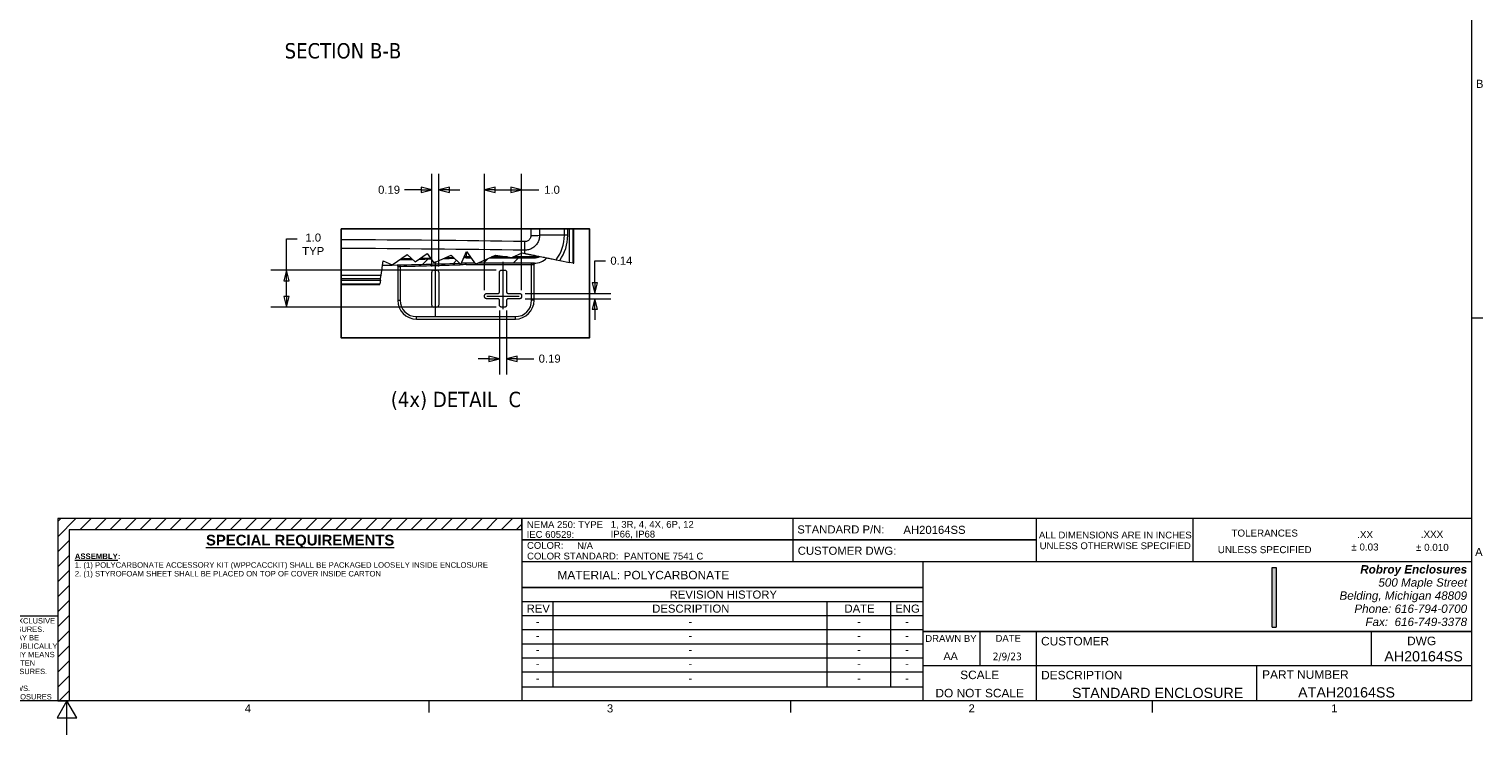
# Model space of a CAD drawing. Header units: inches. Extents: x 0 to 153, y 3 to 96.
# Tile 69 of 132: x 75 to 151, y 3 to 40. Entities that reach past the tile are written whole.
import ezdxf
from ezdxf.enums import TextEntityAlignment as Align

# ---------------------------------------------------------------- set-up
doc = ezdxf.new("R2010")
doc.units = ezdxf.units.IN
doc.header["$LTSCALE"] = 4.5
doc.header["$MEASUREMENT"] = 0
for name, color, linetype, lineweight in [('Border (ANSI)', 7, 'Continuous', 9), ('Detail Boundary (ANSI)', 7, 'Continuous', 25), ('Dimension (ANSI)', 7, 'Continuous', 9), ('Hatch (ANSI)', 7, 'Continuous', 9), ('Symbol (ANSI)', 7, 'Continuous', 13), ('TITLE', 7, 'Continuous', 9), ('Title (ANSI)', 7, 'Continuous', 9), ('Visible (ANSI)', 7, 'Continuous', 18), ('Visible Narrow (ANSI)', 7, 'Continuous', 5)]:
    doc.layers.add(name, color=color, linetype=linetype, lineweight=lineweight)
doc.layers.add('Centerline (ANSI)', color=1, linetype='Continuous', lineweight=9, true_color=0xff0000)
doc.styles.add('ITALIC_187', font='arial.ttf')
doc.styles.add('Label Text (ANSI)', font='tahoma.ttf')
doc.styles.add('Note Text (ANSI)', font='arial.ttf')
doc.styles.add('Text Style10', font='arial.ttf')
doc.styles.add('Text Style46', font='arial.ttf')
doc.styles.add('Text Style5', font='arial.ttf')
doc.styles.add('Text Style63', font='arial.ttf')
doc.styles.add('Text Style74', font='tahoma.ttf')
doc.styles.add('Text Style82', font='arial.ttf')
doc.dimstyles.new('.XXX', dxfattribs={"dimscale": 4.5, "dimtxt": 0.095, "dimasz": 0.125, "dimexe": 0.1875, "dimexo": 0.063, "dimgap": 0.0625, "dimtad": 0, "dimtih": 1, "dimtoh": 1, "dimdec": 3, "dimrnd": 1e-08, "dimzin": 0, "dimdsep": 46, "dimtxsty": 'Note Text (ANSI)', "dimblk": 'Filled-1', "dimcen": 0.09, "dimdle": 0.45, "dimclrd": 256, "dimclre": 256, "dimclrt": 256, "dimadec": 0, "dimazin": 1, "dimtfac": 1.263158, "dimtofl": 0, "dimtmove": 0, "dimatfit": 3, "dimfxl": 1, "dimtolj": 1, "dimtzin": 4, "dimlwd": -1, "dimlwe": -1, "dimarcsym": 0})

# ---------------------------------------------------------------- blocks, each defined once
blk = doc.blocks.new('Borders Default Border')
at = {"layer": 'Border (ANSI)'}
for p, q in [((33.5, 5.5), (33.635, 5.5)), ((21.25, 1), (21.25, 0.865)), ((25.5, 1), (25.5, 0.865)), ((29.75, 1), (29.75, 0.865))]:
    blk.add_line(p, q, dxfattribs=at)
at = {"layer": 'Border (ANSI)', "flags": 128}
for points in [[(0.5, 1), (0.5, 21), (33.5, 21), (33.5, 1), (0.5, 1)], [(17, 0.6), (17, 1), (16.885, 0.8), (17.115, 0.8), (17, 1)]]:
    blk.add_lwpolyline(points, dxfattribs=at)
at = {"layer": 'Border (ANSI)', "char_height": 0.095, "attachment_point": 7, "style": 'Note Text (ANSI)'}
for s, insert in [('B', (33.553, 8.202)), ('A', (33.543, 2.702)), ('4', (19.09, 0.865)), ('3', (23.344, 0.863)), ('2', (27.592, 0.865)), ('1', (31.853, 0.865))]:
    blk.add_mtext(s, dxfattribs=dict(at, insert=insert))
blk = doc.blocks.new('REVISION HISTORY')
at = {"layer": 'Symbol (ANSI)'}
for p, q in [((22.344, 2.332), (27.057, 2.332)), ((22.344, 2.332), (22.344, 2.167)), ((27.057, 2.332), (27.057, 2.167)), ((22.344, 2.167), (27.057, 2.167)), ((22.344, 2.167), (22.344, 2.002)), ((22.709, 2.167), (22.709, 2.002)), ((25.929, 2.167), (25.929, 2.002)), ((26.674, 2.167), (26.674, 2.002)), ((27.057, 2.167), (27.057, 2.002)), ((22.344, 2.002), (27.057, 2.002)), ((22.344, 2.002), (22.344, 1.165)), ((22.709, 2.002), (22.709, 1.165)), ((25.929, 2.002), (25.929, 1.165)), ((26.674, 2.002), (26.674, 1.165)), ((27.057, 2.002), (27.057, 1.165)), ((22.344, 1.837), (27.057, 1.837)), ((22.344, 1.671), (27.057, 1.671)), ((22.344, 1.506), (27.057, 1.506)), ((22.344, 1.341), (27.057, 1.341)), ((22.344, 1.165), (27.057, 1.165))]:
    blk.add_line(p, q, dxfattribs=at)
at = {"layer": 'Symbol (ANSI)', "char_height": 0.095, "attachment_point": 7, "style": 'Note Text (ANSI)'}
for s, insert in [('REVISION HISTORY', (24.081, 2.2)), ('REV', (22.401, 2.037)), ('DESCRIPTION', (23.876, 2.035)), ('DATE', (26.135, 2.037)), ('ENG', (26.732, 2.035)), ('-', (22.508, 1.885)), ('-', (24.301, 1.885)), ('-', (26.283, 1.885)), ('-', (26.847, 1.885)), ('-', (22.508, 1.72)), ('-', (24.301, 1.72)), ('-', (26.283, 1.72)), ('-', (26.847, 1.72)), ('-', (22.508, 1.555)), ('-', (24.301, 1.555)), ('-', (26.283, 1.555)), ('-', (26.847, 1.555)), ('-', (22.508, 1.389)), ('-', (24.301, 1.389)), ('-', (26.283, 1.389)), ('-', (26.847, 1.389)), ('-', (22.508, 1.219)), ('-', (24.301, 1.219)), ('-', (26.283, 1.219)), ('-', (26.847, 1.219))]:
    blk.add_mtext(s, dxfattribs=dict(at, insert=insert))
blk = doc.blocks.new('Title Blocks Stahlin Title Block - D-Size')
at = {"layer": 'Hatch (ANSI)'}
h = blk.add_hatch(dxfattribs=at)
h.set_pattern_fill('ANSI31', style=0)
h.paths.add_polyline_path([(14.227, 11.712), (8.777, 11.712), (8.777, 9.571), (8.91, 9.571), (8.91, 11.579), (14.227, 11.579)])
blk.add_hatch(color=7, dxfattribs=at).paths.add_polyline_path([(23.088, 10.437), (23.043, 10.437), (23.043, 11.138), (23.088, 11.138)])
at = {"layer": 'Border (ANSI)', "color": 7}
for p, q in [((25.383, 11.712), (14.227, 11.712)), ((14.227, 11.712), (14.227, 9.571)), ((18.94, 11.206), (18.94, 9.571))]:
    blk.add_line(p, q, dxfattribs=at)
at = {"layer": 'TITLE', "color": 7}
for p, q in [((20.27, 11.463), (14.227, 11.463)), ((25.383, 11.206), (14.227, 11.206)), ((18.94, 10.902), (14.227, 10.902)), ((25.383, 10.384), (18.94, 10.384)), ((25.383, 9.982), (18.94, 9.982))]:
    blk.add_line(p, q, dxfattribs=at)
at = {"layer": 'TITLE'}
blk.add_line((8.777, 10.565), (6.737, 10.565), dxfattribs=at)
at = {"layer": 'Title (ANSI)'}
for p, q in [((14.227, 11.712), (8.777, 11.712)), ((8.777, 11.712), (8.777, 9.571)), ((14.227, 11.579), (14.227, 11.712)), ((17.416, 11.206), (17.416, 11.712)), ((14.227, 11.579), (8.91, 11.579)), ((8.91, 11.579), (8.91, 9.571)), ((14.227, 11.463), (20.27, 11.463)), ((25.383, 11.206), (14.227, 11.206)), ((23.043, 10.437), (23.043, 11.138)), ((23.043, 11.138), (23.088, 11.138)), ((23.088, 11.138), (23.088, 10.437)), ((14.227, 10.902), (18.94, 10.902)), ((23.043, 10.437), (23.088, 10.437)), ((18.94, 10.384), (25.383, 10.384)), ((25.383, 9.982), (18.94, 9.982)), ((8.777, 9.571), (8.91, 9.571))]:
    blk.add_line(p, q, dxfattribs=at)
at = {"layer": 'Title (ANSI)', "color": 7}
for p, q in [((20.27, 11.712), (20.27, 11.206)), ((22.111, 11.712), (22.111, 11.206)), ((19.606, 10.384), (19.606, 9.982)), ((20.27, 10.384), (20.27, 9.571)), ((24.206, 10.384), (24.206, 9.982)), ((22.859, 9.982), (22.859, 9.571))]:
    blk.add_line(p, q, dxfattribs=at)
at = {"layer": 'TITLE', "color": 7}
for s, height, style, p in [('TOLERANCES', 0.0825, 'ITALIC_187', (22.954, 11.501)), ('.XX', 0.0825, 'ITALIC_187', (24.134, 11.483)), ('.XXX', 0.0825, 'ITALIC_187', (24.92, 11.486)), ('UNLESS SPECIFIED', 0.08248, 'ITALIC_187', (22.954, 11.306)), ('± 0.03', 0.0825, 'ITALIC_187', (24.132, 11.337)), ('± 0.010', 0.0825, 'ITALIC_187', (24.924, 11.333)), ('DRAWN BY', 0.08, 'Text Style63', (19.268, 10.264)), ('DATE', 0.08, 'Text Style63', (19.941, 10.266)), ('SCALE', 0.1, 'Text Style10', (19.606, 9.826))]:
    blk.add_text(s, height=height, dxfattribs=dict(at, style=style)).set_placement(p, align=Align.CENTER)
for s, height, style, p in [('MATERIAL: POLYCARBONATE', 0.1, 'Text Style10', (14.646, 10.998)), ('CUSTOMER', 0.1, 'Text Style10', (20.327, 10.222)), ('DWG', 0.1, 'Text Style10', (24.627, 10.225)), ('DESCRIPTION', 0.1, 'Text Style10', (20.328, 9.823)), ('PART NUMBER', 0.1, 'Text Style10', (22.924, 9.83)), ('AT', 0.12, 'Text Style5', (23.346, 9.611))]:
    blk.add_text(s, height=height, dxfattribs=dict(at, style=style)).set_placement(p)
at = {"layer": 'TITLE', "color": 7, "style": 'Text Style5'}
blk.add_attdef('<CUSTOMER>', text='', height=0.12, dxfattribs=at).set_placement((20.725, 10.034), align=Align.BOTTOM_LEFT)
for tag, p in [('<DWG_NO>_001', (24.359, 10.034)), ('<DESCRIPTION>_001', (20.69, 9.604)), ('<PART_NUMBER>_001', (23.562, 9.611))]:
    blk.add_attdef(tag, p, '', height=0.12, dxfattribs=at)
at = {"layer": 'Title (ANSI)', "attachment_point": 1, "style": 'Note Text (ANSI)'}
for s, insert, char_height in [('\\fArial|b0|i0;{\\H0.0800;NEMA 250: TYPE}', (14.287, 11.681), 0.08), ('STANDARD P/N:', (17.463, 11.632), 0.095), ('\\fArial|b1|i0;{\\H0.1250;\\LSPECIAL REQUIREMENTS}', (10.517, 11.522), 0.125), ('\\fArial|b0|i0;{\\H0.0800;IEC 60529:}', (14.284, 11.566), 0.08)]:
    blk.add_mtext(s, dxfattribs=dict(at, insert=insert, char_height=char_height))
at = {"layer": 'Title (ANSI)', "line_spacing_factor": 0.944221, "style": 'Note Text (ANSI)'}
for s, insert, char_height, attachment_point in [('\\fArial|b0|i0;{\\H0.0800;ALL DIMENSIONS ARE IN INCHES\\PUNLESS OTHERWISE SPECIFIED}', (21.199, 11.559), 0.08, 2), ('\\fArial|b1|i0;{\\H0.0650;\\LASSEMBLY}\\l\\fArial|b1|i0;{\\H0.0650;:\\P}\\fArial|b0|i0;{\\H0.0650;1. (1) POLYCARBONATE ACCESSORY KIT (WPPCACCKIT) SHALL BE PACKAGED LOOSELY INSIDE ENCLOSURE\\P}\\fArial|b0|i0;{\\H0.0650;2. (1) STYROFOAM SHEET SHALL BE PLACED ON TOP OF COVER INSIDE CARTON\\P}', (8.976, 11.302), 0.065, 1), ('\\fArial|b1|i1;{\\H0.0980;Robroy Enclosures\\P}\\fArial|b0|i1;{\\H0.0980;500 Maple Street\\P}\\fArial|b0|i1;{\\H0.0980;Belding, Michigan 48809\\P}\\fArial|b0|i1;{\\H0.0980;Phone: 616-794-0700\\P}\\fArial|b0|i1;{\\H0.0980;Fax:  616-749-3378}', (25.332, 11.165), 0.098, 3), ('\\fArial|b0|i0;{\\H0.0630;THIS DRAWING IS THE SOLE AND EXCLUSIVE\\P}\\fArial|b0|i0;{\\H0.0630;PROPERTY OF ROBROY ENCLOSURES.\\P}\\fArial|b0|i0;{\\H0.0630;NO PART OF THIS DRAWING MAY BE \\P}\\fArial|b0|i0;{\\H0.0630;REPRODUCED, DISTRIBUTED, OR PUBLICALLY \\P}\\fArial|b0|i0;{\\H0.0630;DISPLAYED IN ANY FORM OR BY ANY MEANS \\P}\\fArial|b0|i0;{\\H0.0630;WITHOUT THE EXPRESS WRITTEN \\P}\\fArial|b0|i0;{\\H0.0630;PERMISSION OF ROBROY ENCLOSURES.\\P}\\fArial|b0|i0;{\\H0.0630;ALL RIGHTS RESERVED\\P}\\fArial|b0|i0;{\\H0.0630;UNDER THE COPYRIGHT LAWS.\\P}\\fArial|b0|i0;{\\H0.0630;COPYRIGHT ©          ROBROY ENCLOSURES}', (7.771, 10.543), 0.063, 2)]:
    blk.add_mtext(s, dxfattribs=dict(at, insert=insert, char_height=char_height, attachment_point=attachment_point))
at = {"layer": 'Title (ANSI)', "style": 'Note Text (ANSI)'}
for s, insert, char_height, width, attachment_point in [('\\fArial|b0|i0;{\\H0.0800;COLOR:}', (14.288, 11.437), 0.08, 0.53153, 1), ('\\fArial|b0|i0;{\\H0.0800;COLOR STANDARD:}', (14.289, 11.312), 0.08, 1.11983, 1), ('\\fArial|b0|i0;{\\H0.0800;N/A}', (14.877, 11.434), 0.08, 2.49406, 1), ('\\fArial|b0|i0;{\\H0.0800;PANTONE 7541 C}', (15.428, 11.311), 0.08, 1.97212, 1), ('CUSTOMER DWG:', (17.469, 11.382), 0.095, 1.3473, 1), ('\\fArial|b0|i0;{\\H0.1000;DO NOT SCALE}', (19.606, 9.712), 0.1, 1.17825, 2)]:
    blk.add_mtext(s, dxfattribs=dict(at, insert=insert, char_height=char_height, width=width, attachment_point=attachment_point))
at = {"layer": 'Title (ANSI)'}
for tag, p, height, style in [('NEMA_RATING_001', (15.272, 11.604), 0.08, 'Text Style63'), ('STANDARD_P/N_001', (18.71, 11.533), 0.095, 'Note Text (ANSI)'), ('IEC_RATING_001', (15.271, 11.49), 0.08, 'Text Style63'), ('<DRAWN_BY>_001', (19.181, 10.052), 0.09, 'Text Style46'), ('DATE_001', (19.759, 10.048), 0.09, 'Text Style74'), ('YEAR_001', (7.475, 9.587), 0.063, 'Text Style82')]:
    blk.add_attdef(tag, p, '', height=height, dxfattribs=dict(at, style=style))
at = {"layer": 'Title (ANSI)', "style": 'Note Text (ANSI)'}
blk.add_attdef('CUSTOMER_DWG', text='', height=0.095, dxfattribs=at).set_placement((18.71, 11.383), align=Align.TOP_LEFT)
blk = doc.blocks.new('2dTransSymbol1')
at = {"layer": 'Detail Boundary (ANSI)', "flags": 128}
blk.add_lwpolyline([(20.222, 6.544), (20.222, 5.267), (23.14, 5.267), (23.14, 6.544), (20.222, 6.544)], dxfattribs=at)
blk = doc.blocks.new('Filled-1')
at = {"color": 0}
for p, q in [((0, 0), (-1, 0.25)), ((-1, 0.25), (-1, -0.25)), ((-1, 0), (0, 0)), ((-1, -0.25), (0, 0))]:
    blk.add_line(p, q, dxfattribs=at)
at = {"color": 0, "flags": 128}
blk.add_lwpolyline([(-1, -0.25), (0, 0), (-1, 0.25), (-1, -0.25)], dxfattribs=at)
at = {"color": 0}
blk.add_solid([(-1, -0.25), (0, 0), (-1, 0.25), (-1, -0.25)], dxfattribs=at)
blk = doc.blocks.new('*D61')
at = {"layer": 'Defpoints', "color": 0, "transparency": 16777216}
for p in [(96.155, 31.519), (95.784, 27.173), (96.155, 27.173)]:
    blk.add_point(p, dxfattribs=at)
at = {"layer": 'Dimension (ANSI)', "transparency": 16777216}
for p, q in [((95.784, 27.457), (95.784, 32.363)), ((96.155, 27.457), (96.155, 32.363)), ((95.221, 31.519), (94.343, 31.519)), ((96.718, 31.519), (97.28, 31.519))]:
    blk.add_line(p, q, dxfattribs=at)
at = {"layer": 'Dimension (ANSI)', "transparency": 16777216, "xscale": 0.5625, "yscale": 0.5625, "zscale": 0.5625}
blk.add_blockref('Filled-1', (95.784, 31.519), dxfattribs=at)
at = {"layer": 'Dimension (ANSI)', "transparency": 16777216, "xscale": 0.5625, "yscale": 0.5625, "zscale": 0.5625, "rotation": 180}
blk.add_blockref('Filled-1', (96.155, 31.519), dxfattribs=at)
at = {"layer": 'Dimension (ANSI)', "transparency": 16777216, "insert": (92.95, 31.737), "char_height": 0.4275, "attachment_point": 1, "style": 'Note Text (ANSI)'}
blk.add_mtext('\\A1;0.19', dxfattribs=at)
blk = doc.blocks.new('*D62')
at = {"layer": 'Defpoints', "color": 0, "transparency": 16777216}
for p in [(99.472, 27.272), (88.117, 25.318), (99.472, 25.318)]:
    blk.add_point(p, dxfattribs=at)
at = {"layer": 'Dimension (ANSI)', "transparency": 16777216}
for p, q in [((88.117, 27.272), (88.117, 28.924)), ((88.117, 28.924), (88.68, 28.924)), ((99.189, 27.272), (87.273, 27.272)), ((88.117, 25.88), (88.117, 26.71)), ((99.189, 25.318), (87.273, 25.318))]:
    blk.add_line(p, q, dxfattribs=at)
at = {"layer": 'Dimension (ANSI)', "transparency": 16777216, "xscale": 0.5625, "yscale": 0.5625, "zscale": 0.5625}
for p, rotation in [((88.117, 27.272), 90), ((88.117, 25.318), 270)]:
    blk.add_blockref('Filled-1', p, dxfattribs=dict(at, rotation=rotation))
at = {"layer": 'Dimension (ANSI)', "transparency": 16777216, "insert": (89.522, 29.209), "char_height": 0.4275, "attachment_point": 2, "style": 'Note Text (ANSI)'}
blk.add_mtext('\\A1;\\fArial|b0|i0;1.0\\P\\fArial|b0|i0;TYP', dxfattribs=at)
blk = doc.blocks.new('*D63')
at = {"layer": 'Defpoints', "color": 0, "transparency": 16777216}
for p in [(100.535, 31.519), (98.581, 25.936), (100.535, 25.936)]:
    blk.add_point(p, dxfattribs=at)
at = {"layer": 'Dimension (ANSI)', "transparency": 16777216}
for p, q in [((98.581, 26.219), (98.581, 32.363)), ((100.535, 26.219), (100.535, 32.363)), ((99.144, 31.519), (99.973, 31.519)), ((100.535, 31.519), (101.451, 31.519))]:
    blk.add_line(p, q, dxfattribs=at)
at = {"layer": 'Dimension (ANSI)', "transparency": 16777216, "xscale": 0.5625, "yscale": 0.5625, "zscale": 0.5625, "rotation": 180}
blk.add_blockref('Filled-1', (98.581, 31.519), dxfattribs=at)
at = {"layer": 'Dimension (ANSI)', "transparency": 16777216, "xscale": 0.5625, "yscale": 0.5625, "zscale": 0.5625}
blk.add_blockref('Filled-1', (100.535, 31.519), dxfattribs=at)
at = {"layer": 'Dimension (ANSI)', "transparency": 16777216, "insert": (101.732, 31.737), "char_height": 0.4275, "attachment_point": 1, "style": 'Note Text (ANSI)'}
blk.add_mtext('\\A1;1.0', dxfattribs=at)
blk = doc.blocks.new('*D64')
at = {"layer": 'Defpoints', "color": 0, "transparency": 16777216}
for p in [(100.436, 26.035), (100.436, 25.763), (104.413, 25.763)]:
    blk.add_point(p, dxfattribs=at)
at = {"layer": 'Dimension (ANSI)', "transparency": 16777216}
for p, q in [((104.413, 26.597), (104.413, 27.768)), ((104.413, 27.768), (104.976, 27.768)), ((100.72, 26.035), (105.257, 26.035)), ((100.72, 25.763), (105.257, 25.763)), ((104.413, 25.201), (104.413, 24.638))]:
    blk.add_line(p, q, dxfattribs=at)
at = {"layer": 'Dimension (ANSI)', "transparency": 16777216, "xscale": 0.5625, "yscale": 0.5625, "zscale": 0.5625}
for p, rotation in [((104.413, 26.035), 270), ((104.413, 25.763), 90)]:
    blk.add_blockref('Filled-1', p, dxfattribs=dict(at, rotation=rotation))
at = {"layer": 'Dimension (ANSI)', "transparency": 16777216, "insert": (105.811, 27.986), "char_height": 0.4275, "attachment_point": 2, "style": 'Note Text (ANSI)'}
blk.add_mtext('\\A1;0.14', dxfattribs=at)
blk = doc.blocks.new('*D65')
at = {"layer": 'Defpoints', "color": 0, "transparency": 16777216}
for p in [(99.373, 25.417), (99.743, 25.417), (99.373, 22.591)]:
    blk.add_point(p, dxfattribs=at)
at = {"layer": 'Dimension (ANSI)', "transparency": 16777216}
for p, q in [((99.373, 25.133), (99.373, 21.747)), ((99.743, 25.133), (99.743, 21.747)), ((98.811, 22.591), (98.248, 22.591)), ((100.306, 22.591), (101.184, 22.591))]:
    blk.add_line(p, q, dxfattribs=at)
at = {"layer": 'Dimension (ANSI)', "transparency": 16777216, "xscale": 0.5625, "yscale": 0.5625, "zscale": 0.5625}
blk.add_blockref('Filled-1', (99.373, 22.591), dxfattribs=at)
at = {"layer": 'Dimension (ANSI)', "transparency": 16777216, "xscale": 0.5625, "yscale": 0.5625, "zscale": 0.5625, "rotation": 180}
blk.add_blockref('Filled-1', (99.743, 22.591), dxfattribs=at)
at = {"layer": 'Dimension (ANSI)', "transparency": 16777216, "insert": (102.021, 22.809), "char_height": 0.4275, "attachment_point": 2, "style": 'Note Text (ANSI)'}
blk.add_mtext('\\A1;0.19', dxfattribs=at)

msp = doc.modelspace()

# ---------------------------------------------------------------- hatches: boundary and pattern name
at = {"layer": 'Hatch (ANSI)'}
h = msp.add_hatch(dxfattribs=at)
h.set_pattern_fill('ANSI31', color=256, scale=8.91, style=0)
edge = h.paths.add_edge_path()
edge.add_ellipse((86.0694, 376.6737), major_axis=(348.8472, 8.028), ratio=1, start_angle=270, end_angle=270.109045)
edge.add_line((94.7614, 27.8424), (94.9026, 27.7067))
edge.add_line((94.9026, 27.7067), (95.1076, 27.8512))
edge.add_ellipse((86.0694, 376.6737), major_axis=(348.8225, 9.0381), ratio=1, start_angle=270, end_angle=270.10376)
edge.add_line((95.7393, 27.8681), (95.892, 27.6516))
edge.add_line((95.892, 27.6516), (96.4191, 27.8877))
edge.add_ellipse((86.0694, 376.6737), major_axis=(348.7861, 10.3497), ratio=1, start_angle=270, end_angle=270.092396)
edge.add_line((96.9816, 27.9048), (97.261, 27.6363))
edge.add_ellipse((86.0694, 376.6737), major_axis=(-349.0374, -11.1916), ratio=1, start_angle=89.331784, end_angle=90, ccw=False)
edge.add_line((93.1897, 27.5295), (93.2246, 27.7607))
edge.add_line((93.2246, 27.7607), (93.6971, 27.5442))
edge.add_line((93.6971, 27.5442), (94.0975, 27.8265))
h = msp.add_hatch(dxfattribs=at)
h.set_pattern_fill('ANSI31', color=256, scale=8.91, style=0)
edge = h.paths.add_edge_path()
edge.add_line((97.6147, 27.9198), (97.8711, 27.9198))
edge.add_line((97.8711, 27.9198), (98.0666, 27.6426))
edge.add_line((98.0666, 27.6426), (97.6147, 27.6426))
edge.add_ellipse((97.6147, 17.7265), major_axis=(-9.916, 0), ratio=1, start_angle=270, end_angle=271.536574)
edge.add_line((97.3488, 27.639), (97.4771, 27.9188))
edge.add_ellipse((97.6147, 17.7265), major_axis=(10.1923, 0.1377), ratio=1, start_angle=89.226246, end_angle=90, ccw=False)
h = msp.add_hatch(dxfattribs=at)
h.set_pattern_fill('ANSI31', color=256, scale=8.91, style=0)
edge = h.paths.add_edge_path()
edge.add_ellipse((101.1966, 28.6165), major_axis=(0.6968, 0), ratio=1, start_angle=270, end_angle=296.587576)
edge.add_line((101.5085, 27.9934), (101.8775, 27.9201))
edge.add_ellipse((101.1966, 28.6165), major_axis=(-0.6965, -0.6809), ratio=1, start_angle=45.649178, end_angle=90, ccw=False)
edge.add_line((101.1966, 27.6426), (98.2225, 27.6426))
edge.add_line((98.2225, 27.6426), (98.8414, 27.9198))
edge.add_line((98.8414, 27.9198), (101.1966, 27.9198))

# ---------------------------------------------------------------- linework, layer by layer
at = {"layer": 'Centerline (ANSI)', "linetype": 'Continuous'}
for p, q in [((95.9694, 27.7355), (95.9694, 24.8544)), ((99.5582, 25.2127), (99.5582, 27.7065)), ((98.6987, 25.899), (100.4177, 25.899))]:
    msp.add_line(p, q, dxfattribs=at)
at = {"layer": 'Visible (ANSI)'}
for p, q in [((103.29, 29.4475), (103.29, 27.6392)), ((103.3004, 27.6371), (103.3004, 29.4475)), ((93.1112, 27.011), (93.2246, 27.7607)), ((93.2246, 27.7607), (93.6971, 27.5442)), ((93.6971, 27.5442), (94.4899, 28.1032)), ((94.4899, 28.1032), (94.9026, 27.7067)), ((94.9026, 27.7067), (95.5374, 28.1543)), ((95.5374, 28.1543), (95.892, 27.6516)), ((95.892, 27.6516), (96.8149, 28.0649)), ((96.8149, 28.0649), (97.3211, 27.5786)), ((97.3211, 27.5786), (97.6325, 28.2581)), ((97.6147, 27.9198), (97.8711, 27.9198)), ((97.6325, 28.2581), (98.104, 27.5895)), ((98.104, 27.5895), (99.1655, 28.0649)), ((98.8414, 27.9198), (101.1966, 27.9198)), ((99.1655, 28.0649), (100.0241, 27.935)), ((100.0241, 27.935), (100.5708, 28.1799)), ((100.5708, 28.1799), (100.7006, 28.1541)), ((102.3608, 27.824), (102.5509, 27.7862)), ((102.5509, 27.7862), (103.0717, 27.6826)), ((103.2591, 27.6454), (103.0717, 27.6826)), ((93.0848, 26.836), (93.1112, 27.011)), ((93.9894, 27.4753), (93.9894, 25.6762)), ((95.7838, 25.4169), (95.7838, 27.173)), ((95.8828, 27.272), (96.0561, 27.272)), ((96.1551, 27.173), (96.1551, 25.4169)), ((98.0666, 27.6426), (97.6147, 27.6426)), ((101.1966, 27.6426), (98.2225, 27.6426)), ((99.3731, 26.1335), (99.3731, 27.173)), ((99.4721, 27.272), (99.6442, 27.272)), ((99.7432, 27.173), (99.7432, 26.1335)), ((101.1966, 25.6762), (101.1966, 27.582)), ((103.2591, 27.6454), (103.29, 27.6392)), ((103.29, 27.6392), (103.3004, 27.6371)), ((93.0375, 26.5232), (90.9976, 26.5232)), ((90.9976, 26.5128), (93.0359, 26.5128)), ((93.0359, 26.5128), (93.0375, 26.5232)), ((93.0375, 26.5232), (93.0421, 26.5541)), ((93.0705, 26.7414), (93.0421, 26.5541)), ((93.0705, 26.7414), (93.0848, 26.836)), ((98.5811, 25.8624), (98.5811, 25.9355)), ((98.6801, 26.0345), (99.2742, 26.0345)), ((99.2742, 25.7634), (98.6801, 25.7634)), ((99.3731, 25.4169), (99.3731, 25.6645)), ((99.7432, 25.6645), (99.7432, 25.4169)), ((99.8422, 26.0345), (100.4362, 26.0345)), ((100.4362, 25.7634), (99.8422, 25.7634)), ((100.5352, 25.9355), (100.5352, 25.8624)), ((94.9794, 24.6862), (100.2066, 24.6862)), ((96.0561, 25.3179), (95.8828, 25.3179)), ((99.6442, 25.3179), (99.4721, 25.3179))]:
    msp.add_line(p, q, dxfattribs=at)
for centre, radius, start, end in [((86.0694, 376.6737), 348.9396, 271.318315, 271.42736), ((86.0694, 376.6737), 348.9396, 271.484226, 271.587986), ((86.0694, 376.6737), 348.9396, 271.699668, 271.792064), ((97.6147, 17.7265), 10.1932, 90, 90.773754), ((101.1966, 28.6165), 0.6968, 270, 296.587576), ((101.1966, 28.6165), 0.974, 270, 314.350822), ((86.0694, 376.6737), 349.2168, 271.168294, 271.83651), ((95.8828, 27.173), 0.099, 90, 180), ((96.0561, 27.173), 0.099, 0, 90), ((97.6147, 17.7265), 9.916, 90, 91.536574), ((94.9794, 25.6762), 0.99, 180, 270), ((95.8828, 25.4169), 0.099, 180, 270), ((96.0561, 25.4169), 0.099, 270, 0), ((100.2066, 25.6762), 0.99, 270, 0)]:
    msp.add_arc(centre, radius, start, end, dxfattribs=at)
msp.add_ellipse((101.3253, 27.582), major_axis=(-0.1287, 0), ratio=0.9884619, start_param=6.283076, end_param=6.2831853, dxfattribs=at)
msp.add_rational_spline([(100.7006, 28.1541), (101.2206, 28.0507), (102.3608, 27.824)], [1.60210348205, 1.51935863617, 1.00000148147], degree=2, dxfattribs=at)
for points, knots in [([(93.9894, 27.4753), (93.9894, 27.489), (93.9871, 27.5029), (93.9788, 27.5266), (93.9735, 27.537), (93.967, 27.5462)], [0, 0, 0, 0, 0.05509305, 0.05509305, 0.10068005, 0.10068005, 0.10068005, 0.10068005]), ([(99.3731, 27.173), (99.3732, 27.1799), (99.3739, 27.1868), (99.3769, 27.2003), (99.379, 27.2069), (99.3867, 27.2242), (99.3936, 27.2345), (99.4107, 27.2516), (99.4209, 27.2585), (99.4383, 27.2662), (99.4449, 27.2683), (99.4584, 27.2712), (99.4652, 27.272), (99.4721, 27.272)], [0.000001, 0.000001, 0.000001, 0.000001, 0.02650619, 0.02650619, 0.05303044, 0.05303044, 0.09966214, 0.09966214, 0.14629464, 0.14629464, 0.17281909, 0.17281909, 0.19932273, 0.19932273, 0.19932273, 0.19932273]), ([(99.6442, 27.272), (99.6511, 27.272), (99.658, 27.2712), (99.6715, 27.2683), (99.6781, 27.2662), (99.6955, 27.2585), (99.7057, 27.2516), (99.7228, 27.2345), (99.7297, 27.2242), (99.7374, 27.2069), (99.7395, 27.2003), (99.7424, 27.1868), (99.7432, 27.1799), (99.7432, 27.173)], [0.000001, 0.000001, 0.000001, 0.000001, 0.02650619, 0.02650619, 0.05303044, 0.05303044, 0.09966214, 0.09966214, 0.14629464, 0.14629464, 0.17281909, 0.17281909, 0.19932273, 0.19932273, 0.19932273, 0.19932273]), ([(101.2127, 27.6427), (101.211, 27.6397), (101.2094, 27.6366), (101.2025, 27.6216), (101.1988, 27.6086), (101.1969, 27.591), (101.1966, 27.5865), (101.1966, 27.582)], [0.197361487, 0.197361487, 0.197361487, 0.197361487, 0.21132193, 0.21132193, 0.264434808, 0.264434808, 0.282627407, 0.282627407, 0.282627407, 0.282627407]), ([(99.2742, 26.0345), (99.2827, 26.0345), (99.3, 26.0368), (99.3242, 26.0467), (99.345, 26.0627), (99.3609, 26.0835), (99.3709, 26.1077), (99.3731, 26.125), (99.3731, 26.1335)], [0, 0, 0, 0, 0.1646046, 0.3336668, 0.5001926, 0.6666063, 0.8353891, 1, 1, 1, 1]), ([(99.7432, 26.1335), (99.7432, 26.125), (99.7455, 26.1077), (99.7554, 26.0835), (99.7714, 26.0627), (99.7922, 26.0467), (99.8164, 26.0368), (99.8337, 26.0345), (99.8422, 26.0345)], [0, 0, 0, 0, 0.1646109, 0.3333937, 0.4998074, 0.6663332, 0.8353954, 1, 1, 1, 1]), ([(98.5811, 25.9355), (98.5812, 25.9424), (98.5819, 25.9493), (98.5849, 25.9628), (98.587, 25.9694), (98.5947, 25.9867), (98.6016, 25.997), (98.6187, 26.0141), (98.6289, 26.021), (98.6463, 26.0287), (98.6529, 26.0308), (98.6664, 26.0337), (98.6732, 26.0345), (98.6801, 26.0345)], [0.000001, 0.000001, 0.000001, 0.000001, 0.02650619, 0.02650619, 0.05303044, 0.05303044, 0.09966214, 0.09966214, 0.14629464, 0.14629464, 0.17281909, 0.17281909, 0.19932273, 0.19932273, 0.19932273, 0.19932273]), ([(98.6801, 25.7634), (98.6732, 25.7635), (98.6664, 25.7642), (98.6529, 25.7671), (98.6463, 25.7693), (98.6289, 25.777), (98.6187, 25.7839), (98.6016, 25.801), (98.5947, 25.8112), (98.587, 25.8286), (98.5849, 25.8352), (98.5819, 25.8487), (98.5812, 25.8555), (98.5811, 25.8624)], [0.000001, 0.000001, 0.000001, 0.000001, 0.02650619, 0.02650619, 0.05303044, 0.05303044, 0.09966214, 0.09966214, 0.14629464, 0.14629464, 0.17281909, 0.17281909, 0.19932273, 0.19932273, 0.19932273, 0.19932273]), ([(99.3731, 25.6645), (99.3731, 25.673), (99.3709, 25.6903), (99.3609, 25.7144), (99.345, 25.7352), (99.3242, 25.7512), (99.3, 25.7612), (99.2827, 25.7634), (99.2742, 25.7634)], [0, 0, 0, 0, 0.1646109, 0.3333937, 0.4998074, 0.6663332, 0.8353954, 1, 1, 1, 1]), ([(99.4721, 25.3179), (99.4652, 25.318), (99.4584, 25.3187), (99.4449, 25.3216), (99.4383, 25.3238), (99.4209, 25.3315), (99.4107, 25.3384), (99.3936, 25.3555), (99.3867, 25.3657), (99.379, 25.3831), (99.3769, 25.3897), (99.3739, 25.4032), (99.3732, 25.41), (99.3731, 25.4169)], [0.000001, 0.000001, 0.000001, 0.000001, 0.02650619, 0.02650619, 0.05303044, 0.05303044, 0.09966214, 0.09966214, 0.14629464, 0.14629464, 0.17281909, 0.17281909, 0.19932273, 0.19932273, 0.19932273, 0.19932273]), ([(99.7432, 25.4169), (99.7432, 25.41), (99.7424, 25.4032), (99.7395, 25.3897), (99.7374, 25.3831), (99.7297, 25.3657), (99.7228, 25.3555), (99.7057, 25.3384), (99.6955, 25.3315), (99.6781, 25.3238), (99.6715, 25.3216), (99.658, 25.3187), (99.6511, 25.318), (99.6442, 25.3179)], [0.000001, 0.000001, 0.000001, 0.000001, 0.02650619, 0.02650619, 0.05303044, 0.05303044, 0.09966214, 0.09966214, 0.14629464, 0.14629464, 0.17281909, 0.17281909, 0.19932273, 0.19932273, 0.19932273, 0.19932273]), ([(99.8422, 25.7634), (99.8337, 25.7634), (99.8164, 25.7612), (99.7922, 25.7512), (99.7714, 25.7352), (99.7554, 25.7144), (99.7455, 25.6903), (99.7432, 25.673), (99.7432, 25.6645)], [0, 0, 0, 0, 0.1646046, 0.3336668, 0.5001926, 0.6666063, 0.8353891, 1, 1, 1, 1]), ([(100.4362, 26.0345), (100.4431, 26.0345), (100.45, 26.0337), (100.4635, 26.0308), (100.4701, 26.0287), (100.4875, 26.021), (100.4977, 26.0141), (100.5148, 25.997), (100.5217, 25.9867), (100.5294, 25.9694), (100.5315, 25.9628), (100.5344, 25.9493), (100.5352, 25.9424), (100.5352, 25.9355)], [0.000001, 0.000001, 0.000001, 0.000001, 0.02650619, 0.02650619, 0.05303044, 0.05303044, 0.09966214, 0.09966214, 0.14629464, 0.14629464, 0.17281909, 0.17281909, 0.19932273, 0.19932273, 0.19932273, 0.19932273]), ([(100.5352, 25.8624), (100.5352, 25.8555), (100.5344, 25.8487), (100.5315, 25.8352), (100.5294, 25.8286), (100.5217, 25.8112), (100.5148, 25.801), (100.4977, 25.7839), (100.4875, 25.777), (100.4701, 25.7693), (100.4635, 25.7671), (100.45, 25.7642), (100.4431, 25.7635), (100.4362, 25.7634)], [0.000001, 0.000001, 0.000001, 0.000001, 0.02650619, 0.02650619, 0.05303044, 0.05303044, 0.09966214, 0.09966214, 0.14629464, 0.14629464, 0.17281909, 0.17281909, 0.19932273, 0.19932273, 0.19932273, 0.19932273])]:
    msp.add_open_spline(points, degree=3, knots=knots, dxfattribs=at)
at = {"layer": 'Visible Narrow (ANSI)'}
for p, q in [((102.8022, 29.1125), (102.8022, 29.4475)), ((102.9772, 29.1125), (102.9772, 29.4475)), ((103.0717, 27.6826), (103.0717, 29.4475)), ((103.2591, 27.6454), (103.2591, 29.4475)), ((101.154, 28.4647), (101.154, 28.4647)), ((101.3485, 28.6597), (101.3485, 28.6597)), ((102.8022, 29.1125), (101.4885, 29.1125)), ((102.9772, 29.1125), (102.8022, 29.1125)), ((97.6147, 28.2192), (97.6147, 27.9697)), ((97.8359, 27.9697), (97.6147, 27.9697)), ((97.6147, 27.9198), (97.6147, 27.9697)), ((99.7951, 27.9697), (98.9529, 27.9697)), ((101.1966, 27.9697), (100.1014, 27.9697)), ((100.7006, 28.1541), (100.7006, 28.3234)), ((101.1966, 28.0554), (101.1966, 27.9697)), ((101.1966, 27.9697), (101.1966, 27.9198)), ((90.9976, 27.011), (93.1112, 27.011)), ((94.1181, 27.4698), (94.1163, 27.5497)), ((94.1181, 27.4698), (94.1181, 25.6762)), ((97.2985, 27.5576), (97.2971, 27.6016)), ((97.6147, 27.5627), (97.6147, 27.6426)), ((97.6147, 27.5627), (101.0679, 27.5627)), ((101.0679, 27.5627), (101.0679, 27.6426)), ((101.0679, 25.6762), (101.0679, 27.5627)), ((90.9976, 26.836), (93.0848, 26.836)), ((90.9976, 26.7414), (93.0705, 26.7414)), ((90.9976, 26.5541), (93.0421, 26.5541)), ((93.9894, 25.6762), (94.1181, 25.6762)), ((101.1966, 25.6762), (101.0679, 25.6762)), ((94.9794, 24.8149), (100.2066, 24.8149)), ((94.9794, 24.6862), (94.9794, 24.8149)), ((100.2066, 24.6862), (100.2066, 24.8149))]:
    msp.add_line(p, q, dxfattribs=at)
for centre, radius, start, end in [((100.7006, 29.1125), 2.1015, 322.182769, 0), ((100.7006, 29.1125), 2.2766, 324.365415, 0), ((86.0694, 376.6737), 348.8897, 271.330532, 271.419239), ((86.0694, 376.6737), 348.8897, 271.496521, 271.582537), ((86.0694, 376.6737), 348.8897, 271.719546, 271.784047), ((97.6147, 17.7265), 10.2432, 90, 90.641228), ((101.1966, 28.6165), 0.6468, 270, 290.458997), ((86.0694, 376.6737), 349.2967, 271.32036, 271.842243), ((97.6147, 17.7265), 9.8362, 90, 91.842243), ((94.9794, 25.6762), 0.8613, 180, 270), ((100.2066, 25.6762), 0.8613, 270, 0)]:
    msp.add_arc(centre, radius, start, end, dxfattribs=at)
for centre, major_axis, ratio, start_param, end_param in [((594.818, 47.7037), (0, -698.5762), 0.7071068, 4.7385255, 4.7390229), ((594.9517, 47.7037), (0, -698.11), 0.7071068, 4.738543, 4.7390229), ((86.0694, -463.0262), (-695.6787, 0), 0.7071068, 4.6913418, 4.705305), ((100.7006, 28.7966), (0.01, 0.6692), 0.0148815, 3.9271016, 4.6937409), ((101.0153, 29.1125), (-0.6691, -0.0126), 0.0188308, 1.5853756, 2.3560294), ((86.0694, -463.1585), (-695.2144, 0), 0.7071068, 4.6913418, 4.7053003), ((93.8946, 27.4659), (-0.0009, 0.1287), 0.8685245, 4.7062122, 5.3841561), ((93.8607, 27.4753), (0.1287, 0), 0.9886292, 0.000001, 0.0001333), ((101.0679, 27.5649), (0.1287, 0), 0.0174509, 4.7123927, 5.2361), ((101.1966, 27.563), (-0.0006, 0.1287), 0.5000296, 0.9017148, 1.5682725), ((101.2915, 27.5681), (-0.0135, 0.128), 0.8673374, 0.8613334, 1.4792605)]:
    msp.add_ellipse(centre, major_axis=major_axis, ratio=ratio, start_param=start_param, end_param=end_param, dxfattribs=at)
msp.add_open_spline([(101.4885, 29.1125), (101.489, 29.0436), (101.4717, 28.9055), (101.3927, 28.7125), (101.266, 28.5467), (101.1005, 28.4198), (100.9076, 28.3405), (100.7696, 28.323), (100.7006, 28.3234)], degree=3, dxfattribs=at)
for points, knots in [([(101.0252, 29.1001), (101.0256, 29.0785), (101.0239, 29.0574), (101.0199, 29.0366), (101.0188, 29.0306), (101.0174, 29.0246), (101.0159, 29.0186), (101.0099, 28.9947), (101.0009, 28.9712), (100.9893, 28.9491), (100.9879, 28.9466), (100.9865, 28.9441), (100.9851, 28.9416), (100.9715, 28.9174), (100.9545, 28.895), (100.935, 28.8754), (100.9346, 28.8751), (100.9343, 28.8747), (100.934, 28.8744), (100.9147, 28.8552), (100.8928, 28.8384), (100.869, 28.8249), (100.8657, 28.823), (100.8624, 28.8212), (100.8591, 28.8195), (100.8378, 28.8083), (100.8151, 28.7996), (100.7921, 28.7937), (100.7852, 28.7919), (100.7783, 28.7904), (100.7714, 28.7891), (100.7514, 28.7854), (100.7312, 28.7837), (100.7104, 28.784)], [0.00000002, 0.00000002, 0.00000002, 0.00000002, 0.12907783, 0.12907783, 0.12907783, 0.16666667, 0.16666667, 0.16666667, 0.31621826, 0.31621826, 0.31621826, 0.33333333, 0.33333333, 0.33333333, 0.5, 0.5, 0.5, 0.50263997, 0.50263997, 0.50263997, 0.66666667, 0.66666667, 0.66666667, 0.68909168, 0.68909168, 0.68909168, 0.83333333, 0.83333333, 0.83333333, 0.8763619, 0.8763619, 0.8763619, 1, 1, 1, 1]), ([(93.9894, 27.4753), (93.9894, 27.4739), (93.9897, 27.4725), (93.9903, 27.4714), (93.9909, 27.4702), (93.9917, 27.4692), (93.993, 27.4683), (93.9943, 27.4675), (93.9961, 27.4669), (93.9983, 27.4664), (94.0004, 27.466), (94.0031, 27.4658), (94.0064, 27.4659)], [0, 0, 0, 0, 0.25, 0.25, 0.25, 0.5, 0.5, 0.5, 0.75, 0.75, 0.75, 1, 1, 1, 1]), ([(94.0064, 27.4659), (94.0093, 27.4659), (94.0128, 27.466), (94.0168, 27.466), (94.0209, 27.4661), (94.0254, 27.4663), (94.0306, 27.4664), (94.0357, 27.4666), (94.0414, 27.4667), (94.0476, 27.4669), (94.0538, 27.4672), (94.0604, 27.4674), (94.0676, 27.4677), (94.0748, 27.4679), (94.0825, 27.4682), (94.0909, 27.4686), (94.0994, 27.469), (94.1085, 27.4694), (94.1181, 27.4698)], [0, 0, 0, 0, 0.16666667, 0.16666667, 0.16666667, 0.33333333, 0.33333333, 0.33333333, 0.5, 0.5, 0.5, 0.66666667, 0.66666667, 0.66666667, 0.83333333, 0.83333333, 0.83333333, 0.99999999, 0.99999999, 0.99999999, 0.99999999]), ([(101.1323, 27.563), (101.139, 27.563), (101.1453, 27.5634), (101.1511, 27.5639), (101.1569, 27.5644), (101.1621, 27.565), (101.1669, 27.5658), (101.1717, 27.5665), (101.176, 27.5673), (101.1797, 27.5681)], [0.00007316, 0.00007316, 0.00007316, 0.00007316, 0.33333333, 0.33333333, 0.33333333, 0.66666667, 0.66666667, 0.66666667, 0.99999972, 0.99999972, 0.99999972, 0.99999972]), ([(101.1797, 27.5681), (101.1831, 27.5688), (101.1861, 27.5698), (101.1886, 27.571), (101.1911, 27.5722), (101.193, 27.5737), (101.1944, 27.5755), (101.1958, 27.5773), (101.1966, 27.5795), (101.1966, 27.582)], [0, 0, 0, 0, 0.3333333, 0.3333333, 0.3333333, 0.6666667, 0.6666667, 0.6666667, 1, 1, 1, 1])]:
    msp.add_open_spline(points, degree=3, knots=knots, dxfattribs=at)

# ---------------------------------------------------------------- block references
at = {"xscale": 4.5, "yscale": 4.5, "zscale": 4.5}
for name in ['Borders Default Border', '2dTransSymbol1']:
    msp.add_blockref(name, (0, 0), dxfattribs=at)
ref = msp.add_blockref('Title Blocks Stahlin Title Block - D-Size', (36.5271, -38.5676), dxfattribs=dict(xscale=4.5, yscale=4.5, zscale=4.5))
ref.add_attrib('<DESCRIPTION>_001', 'STANDARD ENCLOSURE', (129.6336, 4.6519), dxfattribs={"layer": 'TITLE', "color": 7, "height": 0.54, "style": 'Text Style5'})
ref.add_attrib('<DWG_NO>_001', 'AH20164SS', (146.1445, 6.5863), dxfattribs={"layer": 'TITLE', "color": 7, "height": 0.54, "style": 'Text Style5'})
ref.add_attrib('DATE_001', '2/9/23', (125.4432, 6.6465), dxfattribs={"layer": 'Title (ANSI)', "height": 0.405, "style": 'Text Style74'})
ref.add_attrib('<DRAWN_BY>_001', 'AA', (122.8416, 6.6665), dxfattribs={"layer": 'Title (ANSI)', "height": 0.40497, "style": 'Text Style46'})
ref.add_attrib('STANDARD_P/N_001', 'AH20164SS', (120.7222, 13.3287), dxfattribs={"layer": 'Title (ANSI)', "height": 0.4275, "style": 'Note Text (ANSI)'})
ref.add_attrib('NEMA_RATING_001', '1, 3R, 4, 4X, 6P, 12', (105.2493, 13.6513), dxfattribs={"layer": 'Title (ANSI)', "height": 0.36, "style": 'Text Style63'})
ref.add_attrib('<PART_NUMBER>_001', 'AH20164SS', (142.5563, 4.6801), dxfattribs={"layer": 'TITLE', "color": 7, "height": 0.54, "style": 'Text Style5'})
ref.add_attrib('IEC_RATING_001', 'IP66, IP68', (105.2473, 13.1368), dxfattribs={"layer": 'Title (ANSI)', "height": 0.36, "style": 'Text Style63'})
at = {"layer": 'Symbol (ANSI)', "xscale": 4.5, "yscale": 4.5, "zscale": 4.5}
msp.add_blockref('REVISION HISTORY', (0, 0), dxfattribs=at)

# ---------------------------------------------------------------- texts
at = {"layer": 'Symbol (ANSI)', "char_height": 0.81, "attachment_point": 7, "style": 'Label Text (ANSI)'}
for s, insert in [('SECTION B-B', (88.0092, 38.4491)), ('(4x) DETAIL  C', (93.6244, 19.886))]:
    msp.add_mtext(s, dxfattribs=dict(at, insert=insert))

# ---------------------------------------------------------------- dimensions: what is measured, and where the dimension line sits
at = {"layer": 'Dimension (ANSI)'}
for base, p1, p2, override, picture, middle in [((96.1551, 31.5191), (95.7838, 27.173), (96.1551, 27.173), {"dimgap": 0.0625, "dimtih": 0, "dimtoh": 0, "dimdec": 2, "dimlfac": 0.505051, "dimtol": 0, "dimlim": 0, "dimtp": 0, "dimtm": 0, "dimtdec": 2, "dimatfit": 1}, '*D61', (93.5061, 31.5191)), ((100.5352, 31.5191), (98.5811, 25.9355), (100.5352, 25.9355), {"dimgap": 0.0625, "dimtih": 0, "dimtoh": 0, "dimdec": 1, "dimlfac": 0.505051, "dimtol": 0, "dimlim": 0, "dimtp": 0, "dimtm": 0, "dimtdec": 2, "dimatfit": 2}, '*D63', (102.1003, 31.5191))]:
    dim = msp.add_linear_dim(base=base, p1=p1, p2=p2, dimstyle='.XXX', override=override, dxfattribs=at)
    dim.commit()
    dim.dimension.update_dxf_attribs({"geometry": picture, "text_midpoint": middle, "dimtype": 160})
dim = msp.add_linear_dim(base=(88.1172, 25.3179), p1=(99.4721, 27.272), p2=(99.4721, 25.3179), angle=90, text='\\fArial|b0|i0;<>\\P\\fArial|b0|i0;TYP', dimstyle='.XXX', override={"dimgap": 0.0625, "dimdec": 1, "dimlfac": 0.505051, "dimtol": 0, "dimlim": 0, "dimtp": 0, "dimtm": 0, "dimtdec": 2, "dimatfit": 2, "dimtvp": -0.25}, dxfattribs=at)
dim.commit()
dim.dimension.update_dxf_attribs({"geometry": '*D62', "text_midpoint": (89.5217, 28.9239), "dimtype": 160})
for base, p1, p2, angle, override, picture, middle in [((104.4134, 25.7634), (100.4362, 26.0345), (100.4362, 25.7634), 270, {"dimgap": 0.0625, "dimdec": 2, "dimlfac": 0.505051, "dimtol": 0, "dimlim": 0, "dimtp": 0, "dimtm": 0, "dimtdec": 2, "dimatfit": 1}, '*D64', (105.8115, 27.768)), ((99.3731, 22.5906), (99.7432, 25.4169), (99.3731, 25.4169), 180, {"dimgap": 0.0625, "dimtih": 0, "dimtoh": 0, "dimdec": 2, "dimlfac": 0.505051, "dimtol": 0, "dimlim": 0, "dimtp": 0, "dimtm": 0, "dimtdec": 2, "dimatfit": 1}, '*D65', (102.0209, 22.5906))]:
    dim = msp.add_linear_dim(base=base, p1=p1, p2=p2, angle=angle, dimstyle='.XXX', override=override, dxfattribs=at)
    dim.commit()
    dim.dimension.update_dxf_attribs({"geometry": picture, "text_midpoint": middle, "dimtype": 160})

doc.saveas('drawing.dxf')
